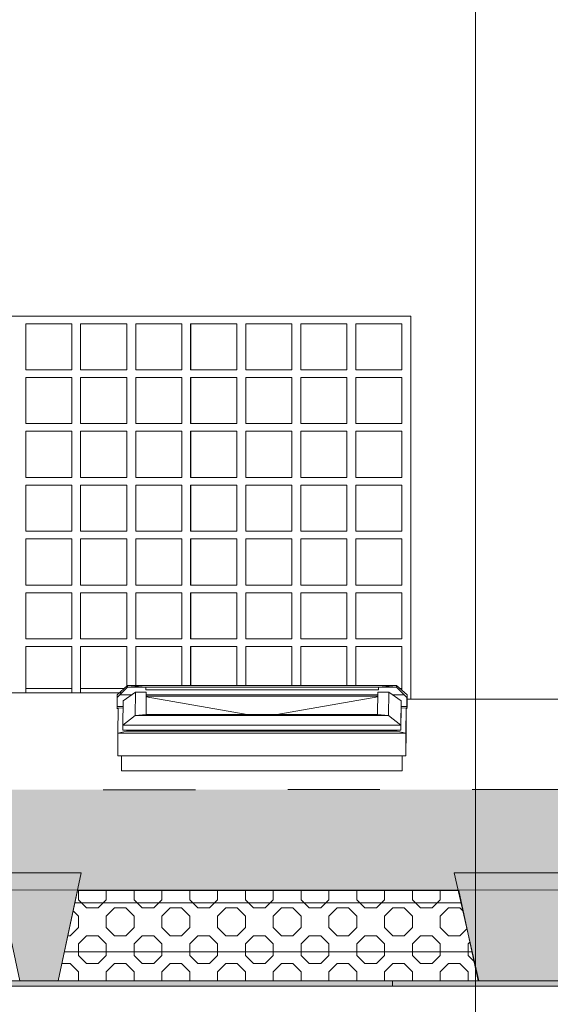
# Model space of a CAD drawing. Header units: millimetres. Extents: x -47038 to 86296, y -75637 to 48966.
# Tile 158 of 174: x 61633 to 63014, y 40690 to 43251. Entities that reach past the tile are written whole.
import ezdxf

# ---------------------------------------------------------------- set-up
doc = ezdxf.new("R2010")
doc.units = ezdxf.units.MM
doc.linetypes.add('Przerywana (2)', pattern=[48, 24, -24])
for name, color, linetype, lineweight, true_color in [('0_Nr_pióra__95', 7, 'Continuous', 20, 0x7c7c7c), ('280-A Dachy Powłoki_Nr_pióra__95', 7, 'Continuous', 20, 0x7c7c7c), ('410-K Osie główne_Nr_pióra__95', 7, 'Continuous', 20, 0x7c7c7c), ('450-K Belki nośne_Nr_pióra__95', 7, 'Continuous', 25, 0x7c7c7c), ('460 - Stropy_Nr_pióra__95', 7, 'Continuous', 20, 0x7c7c7c), ('Okna Archicada_Nr_pióra__95', 7, 'Continuous', 20, 0x7c7c7c)]:
    doc.layers.add(name, color=color, linetype=linetype, lineweight=lineweight, true_color=true_color)
doc.layers.add('Nowe_420 - Wełna mineralna_Nr_pióra__93', color=9, linetype='Continuous', lineweight=20)
doc.layers.add('XREF', color=8, linetype='Continuous', lineweight=9)

# ---------------------------------------------------------------- blocks, each defined once
blk = doc.blocks.new('A$C67FE79C0')
at = {"layer": '280-A Dachy Powłoki_Nr_pióra__95', "linetype": 'Continuous', "lineweight": 5}
for points in [[(2971.45, 546.91), (24.72, 546.59), (24.72, 545.08), (2971.45, 545.41)], [(24.72, 545.08), (24.72, 520.99), (156.12, 521.01), (155.24, 525.13), (177.24, 525.13), (176.36, 521.01), (307.01, 521.02), (306.14, 525.13), (328.14, 525.13), (327.26, 521.03), (457, 521.04), (456.12, 525.13), (478.12, 525.13), (477.25, 521.04), (609.45, 521.06), (608.58, 525.13), (630.58, 525.13), (629.71, 521.06), (758.24, 521.07), (757.37, 525.13), (779.37, 525.13), (778.51, 521.08), (905.7, 521.09), (904.84, 525.13), (926.84, 525.13), (925.98, 521.09), (1058.53, 521.11), (1057.67, 525.13), (1079.67, 525.13), (1078.81, 521.11), (1207.44, 521.12), (1206.58, 525.13), (1228.58, 525.13), (1227.73, 521.13), (1358.14, 521.14), (1357.28, 525.13), (1379.28, 525.13), (1378.43, 521.14), (1515.84, 521.16), (1514.99, 525.13), (1536.99, 525.13), (1536.14, 521.16), (1673.31, 521.17), (1672.46, 525.13), (1694.46, 525.13), (1693.62, 521.18), (1792.42, 521.19), (1791.5, 525.13), (1827.5, 525.13), (1826.59, 521.19), (1959.72, 521.21), (1958.88, 525.13), (1980.88, 525.13), (1980.04, 521.21), (2110.56, 521.22), (2109.73, 525.13), (2131.73, 525.13), (2130.89, 521.22), (2261.08, 521.24), (2260.18, 525.13), (2296.18, 525.13), (2295.28, 521.24), (2394.9, 521.25), (2394, 525.13), (2430, 525.13), (2429.11, 521.26), (2561.6, 521.27), (2560.77, 525.13), (2582.77, 525.13), (2581.95, 521.27), (2712.14, 521.29), (2711.32, 525.13), (2733.32, 525.13), (2732.5, 521.29), (2862.17, 521.31), (2861.35, 525.13), (2883.35, 525.13), (2882.54, 521.31), (2971.45, 521.32), (2971.45, 545.41)], [(1693.62, 521.18), (1693.51, 520.67), (1792.53, 520.69), (1792.42, 521.19)]]:
    blk.add_hatch(color=8, dxfattribs=at).paths.add_polyline_path(points)
at = {"layer": '450-K Belki nośne_Nr_pióra__95', "linetype": 'Continuous', "lineweight": 5}
for points in [[(1672.46, 525.13), (1678.46, 497.03), (1688.46, 497.02), (1694.46, 525.13)], [(1821, 497.02), (1827.5, 525.13), (1791.5, 525.13), (1798, 497.03)]]:
    blk.add_hatch(color=8, dxfattribs=at).paths.add_polyline_path(points)
at = {"color": 8, "lineweight": 5}
for p, q in [((1693.51, 520.52), (1688.5, 497.04)), ((1792.74, 520.53), (1693.51, 520.52)), ((1797.75, 497.04), (1792.74, 520.53)), ((1688.5, 497.04), (1797.75, 497.04))]:
    blk.add_line(p, q, dxfattribs=at)
at = {"layer": '0_Nr_pióra__95', "color": 8, "linetype": 'Continuous', "lineweight": 5}
for p, q in [((1520.25, 572), (1705.08, 572)), ((1779.26, 570.33), (1822.55, 570.33))]:
    blk.add_line(p, q, dxfattribs=at)
at = {"layer": '280-A Dachy Powłoki_Nr_pióra__95', "color": 8, "linetype": 'Continuous', "lineweight": 5}
for p, q in [((1706.56, 573.88), (1703.87, 571.43)), ((1706.56, 573.88), (1706.56, 573.47)), ((1776.56, 573.88), (1706.56, 573.88)), ((1706.56, 573.88), (1711.26, 573.47)), ((1776.56, 573.88), (1771.86, 573.47)), ((1776.56, 573.88), (1776.56, 573.47)), ((1779.27, 571.43), (1776.56, 573.88)), ((1692.01, 573.12), (1680.02, 573.12)), ((1705.72, 573.12), (1694.33, 573.12)), ((1706.56, 573.47), (1703.86, 570.78)), ((1703.87, 571.43), (1703.86, 570.78)), ((1707.62, 571.43), (1704.5, 571.43)), ((1705.36, 569.85), (1708.61, 572.12)), ((1711.26, 573.47), (1706.56, 573.47)), ((1708.61, 572.12), (1708.52, 566.07)), ((1708.61, 572.12), (1711.42, 572.12)), ((1771.86, 573.47), (1711.26, 573.47)), ((1711.26, 573.47), (1711.26, 572.78)), ((1771.86, 572.78), (1711.26, 572.78)), ((1711.42, 572.12), (1711.34, 566.31)), ((1771.7, 571.43), (1711.41, 571.43)), ((1771.71, 572.12), (1771.62, 566.31)), ((1774.52, 572.12), (1771.71, 572.12)), ((1771.86, 572.78), (1771.86, 573.47)), ((1771.86, 573.47), (1776.56, 573.47)), ((1774.52, 572.12), (1774.43, 566.07)), ((1777.76, 569.85), (1774.52, 572.12)), ((1778.61, 571.43), (1775.51, 571.43)), ((1776.56, 573.47), (1779.26, 570.78)), ((1777.9, 573.13), (1777.39, 573.13)), ((1779.27, 571.43), (1779.26, 570.78)), ((1779.27, 568.44), (1779.27, 571.43)), ((1703.86, 570.78), (1703.86, 567.8)), ((1703.87, 570.79), (1703.87, 568.44)), ((1705.36, 569.85), (1705.27, 563.52)), ((1771.69, 571.07), (1711.4, 571.07)), ((1711.4, 570.9), (1737.63, 566.31)), ((1771.69, 570.89), (1745.35, 566.31)), ((1777.76, 569.85), (1777.67, 563.52)), ((1777.76, 568.61), (1777.76, 569.85)), ((1779.26, 570.78), (1779.26, 567.8)), ((1703.87, 568.44), (1703.86, 567.8)), ((1705.34, 568.44), (1703.87, 568.44)), ((1704.06, 567.94), (1703.97, 561.49)), ((1704.06, 567.94), (1705.34, 568.1)), ((1708.52, 566.07), (1711.34, 566.31)), ((1711.34, 566.31), (1771.62, 566.31)), ((1771.62, 566.31), (1774.43, 566.07)), ((1777.76, 568.61), (1777.67, 562.27)), ((1779.26, 568.44), (1777.76, 568.44)), ((1779.06, 567.94), (1777.76, 568.1)), ((1779.06, 567.94), (1778.97, 561.49)), ((1779.06, 562.06), (1779.06, 567.94)), ((1779.27, 568.44), (1779.26, 567.8)), ((1705.27, 563.52), (1708.52, 566.07)), ((1708.52, 566.07), (1774.43, 566.07)), ((1774.43, 566.07), (1777.67, 563.52)), ((1703.97, 561.49), (1706.32, 561.99)), ((1703.97, 555.61), (1703.97, 561.49)), ((1703.97, 561.49), (1778.97, 561.49)), ((1705.27, 563.52), (1777.67, 563.52)), ((1705.27, 562.27), (1705.27, 563.52)), ((1705.27, 562.27), (1777.67, 562.27)), ((1706.32, 561.99), (1706.32, 562.27)), ((1706.32, 561.99), (1776.63, 561.99)), ((1776.63, 562.27), (1776.63, 561.99)), ((1776.63, 562.27), (1776.63, 561.99)), ((1776.63, 561.99), (1778.97, 561.49)), ((1777.67, 563.52), (1777.67, 562.27)), ((1779.06, 562.06), (1778.97, 555.61)), ((1778.97, 561.49), (1778.97, 555.61)), ((1703.97, 555.61), (1778.97, 555.61)), ((1704.97, 555.61), (1704.97, 551.71)), ((1777.97, 555.61), (1777.97, 551.71)), ((1778.03, 555.61), (1777.97, 551.71)), ((1704.97, 551.71), (1777.97, 551.71)), ((2972.22, 520.82), (23.28, 520.49))]:
    blk.add_line(p, q, dxfattribs=at)
at = {"layer": '280-A Dachy Powłoki_Nr_pióra__95', "color": 8, "linetype": 'Przerywana (2)', "lineweight": 5}
blk.add_line((2972.22, 546.91), (23.28, 546.59), dxfattribs=at)
at = {"layer": '410-K Osie główne_Nr_pióra__95', "color": 8, "linetype": 'Continuous', "lineweight": 5}
blk.add_line((1797.12, 900), (1797.12, -300), dxfattribs=at)
at = {"layer": '450-K Belki nośne_Nr_pióra__95', "color": 8, "linetype": 'Continuous', "lineweight": 5}
for p, q in [((1672.46, 525.13), (1678.46, 497.03)), ((1672.46, 525.13), (1694.46, 525.13)), ((1694.46, 525.13), (1688.46, 497.02)), ((1791.5, 525.13), (1798, 497.03)), ((1791.5, 525.13), (1827.5, 525.13)), ((1678.46, 497.03), (1688.46, 497.02)), ((1798, 497.03), (1821, 497.02))]:
    blk.add_line(p, q, dxfattribs=at)
at = {"layer": '460 - Stropy_Nr_pióra__95', "color": 8, "linetype": 'Continuous', "lineweight": 5}
for p, q in [((1793.3, 517.37), (1692.8, 517.37)), ((1796.26, 504.57), (1690.07, 504.57))]:
    blk.add_line(p, q, dxfattribs=at)
at = {"layer": 'Nowe_420 - Wełna mineralna_Nr_pióra__93', "color": 8, "linetype": 'Continuous', "lineweight": 5}
for p, q in [((1693.51, 520.52), (1688.5, 497.04)), ((1792.74, 520.53), (1693.51, 520.52)), ((1693.76, 518.15), (1693.76, 520.52)), ((1701, 518.15), (1701, 520.52)), ((1708.25, 518.15), (1708.25, 520.52)), ((1715.49, 518.15), (1715.49, 520.52)), ((1722.73, 518.15), (1722.73, 520.52)), ((1729.97, 518.15), (1729.97, 520.52)), ((1737.22, 518.15), (1737.22, 520.52)), ((1744.46, 518.15), (1744.46, 520.53)), ((1751.7, 518.15), (1751.7, 520.53)), ((1758.94, 518.15), (1758.94, 520.53)), ((1766.19, 518.15), (1766.19, 520.53)), ((1773.43, 518.15), (1773.43, 520.53)), ((1780.67, 518.15), (1780.67, 520.53)), ((1787.91, 518.15), (1787.91, 520.53)), ((1797.75, 497.04), (1792.74, 520.53)), ((1693.76, 518.15), (1695.88, 516.03)), ((1698.88, 516.03), (1701, 518.15)), ((1708.25, 518.15), (1710.37, 516.03)), ((1713.37, 516.03), (1715.49, 518.15)), ((1722.73, 518.15), (1724.85, 516.03)), ((1727.85, 516.03), (1729.97, 518.15)), ((1737.22, 518.15), (1739.34, 516.03)), ((1742.34, 516.03), (1744.46, 518.15)), ((1751.7, 518.15), (1753.82, 516.03)), ((1756.82, 516.03), (1758.94, 518.15)), ((1766.19, 518.15), (1768.31, 516.03)), ((1771.31, 516.03), (1773.43, 518.15)), ((1780.67, 518.15), (1782.79, 516.03)), ((1785.79, 516.03), (1787.91, 518.15)), ((1692.39, 515.28), (1693.76, 513.91)), ((1695.88, 516.03), (1698.88, 516.03)), ((1701, 513.91), (1703.12, 516.03)), ((1703.12, 516.03), (1706.12, 516.03)), ((1706.12, 516.03), (1708.25, 513.91)), ((1710.37, 516.03), (1713.37, 516.03)), ((1715.49, 513.91), (1717.61, 516.03)), ((1717.61, 516.03), (1720.61, 516.03)), ((1720.61, 516.03), (1722.73, 513.91)), ((1724.85, 516.03), (1727.85, 516.03)), ((1729.97, 513.91), (1732.09, 516.03)), ((1732.09, 516.03), (1735.09, 516.03)), ((1735.09, 516.03), (1737.22, 513.91)), ((1739.34, 516.03), (1742.34, 516.03)), ((1744.46, 513.91), (1746.58, 516.03)), ((1746.58, 516.03), (1749.58, 516.03)), ((1749.58, 516.03), (1751.7, 513.91)), ((1753.82, 516.03), (1756.82, 516.03)), ((1758.94, 513.91), (1761.07, 516.03)), ((1761.07, 516.03), (1764.07, 516.03)), ((1764.07, 516.03), (1766.19, 513.91)), ((1768.31, 516.03), (1771.31, 516.03)), ((1773.43, 513.91), (1775.55, 516.03)), ((1775.55, 516.03), (1778.55, 516.03)), ((1778.55, 516.03), (1780.67, 513.91)), ((1782.79, 516.03), (1785.79, 516.03)), ((1787.91, 513.91), (1790.04, 516.03)), ((1790.04, 516.03), (1793.04, 516.03)), ((1793.04, 516.03), (1793.88, 515.19)), ((1693.76, 510.91), (1693.76, 513.91)), ((1701, 510.91), (1701, 513.91)), ((1708.25, 510.91), (1708.25, 513.91)), ((1715.49, 510.91), (1715.49, 513.91)), ((1722.73, 510.91), (1722.73, 513.91)), ((1729.97, 510.91), (1729.97, 513.91)), ((1737.22, 510.91), (1737.22, 513.91)), ((1744.46, 510.91), (1744.46, 513.91)), ((1751.7, 510.91), (1751.7, 513.91)), ((1758.94, 510.91), (1758.94, 513.91)), ((1766.19, 510.91), (1766.19, 513.91)), ((1773.43, 510.91), (1773.43, 513.91)), ((1780.67, 510.91), (1780.67, 513.91)), ((1787.91, 510.91), (1787.91, 513.91)), ((1691.64, 508.79), (1693.76, 510.91)), ((1701, 510.91), (1703.12, 508.79)), ((1706.12, 508.79), (1708.25, 510.91)), ((1715.49, 510.91), (1717.61, 508.79)), ((1720.61, 508.79), (1722.73, 510.91)), ((1729.97, 510.91), (1732.09, 508.79)), ((1735.09, 508.79), (1737.22, 510.91)), ((1744.46, 510.91), (1746.58, 508.79)), ((1749.58, 508.79), (1751.7, 510.91)), ((1758.94, 510.91), (1761.07, 508.79)), ((1764.07, 508.79), (1766.19, 510.91)), ((1773.43, 510.91), (1775.55, 508.79)), ((1778.55, 508.79), (1780.67, 510.91)), ((1787.91, 510.91), (1790.04, 508.79)), ((1793.04, 508.79), (1794.86, 510.61)), ((1691, 508.79), (1691.64, 508.79)), ((1693.76, 506.66), (1695.88, 508.79)), ((1695.88, 508.79), (1698.88, 508.79)), ((1698.88, 508.79), (1701, 506.66)), ((1703.12, 508.79), (1706.12, 508.79)), ((1708.25, 506.66), (1710.37, 508.79)), ((1710.37, 508.79), (1713.37, 508.79)), ((1713.37, 508.79), (1715.49, 506.66)), ((1717.61, 508.79), (1720.61, 508.79)), ((1722.73, 506.66), (1724.85, 508.79)), ((1724.85, 508.79), (1727.85, 508.79)), ((1727.85, 508.79), (1729.97, 506.66)), ((1732.09, 508.79), (1735.09, 508.79)), ((1737.22, 506.66), (1739.34, 508.79)), ((1739.34, 508.79), (1742.34, 508.79)), ((1742.34, 508.79), (1744.46, 506.66)), ((1746.58, 508.79), (1749.58, 508.79)), ((1751.7, 506.66), (1753.82, 508.79)), ((1753.82, 508.79), (1756.82, 508.79)), ((1756.82, 508.79), (1758.94, 506.66)), ((1761.07, 508.79), (1764.07, 508.79)), ((1766.19, 506.66), (1768.31, 508.79)), ((1768.31, 508.79), (1771.31, 508.79)), ((1771.31, 508.79), (1773.43, 506.66)), ((1775.55, 508.79), (1778.55, 508.79)), ((1780.67, 506.66), (1782.79, 508.79)), ((1782.79, 508.79), (1785.79, 508.79)), ((1785.79, 508.79), (1787.91, 506.66)), ((1790.04, 508.79), (1793.04, 508.79)), ((1693.76, 503.66), (1693.76, 506.66)), ((1701, 503.66), (1701, 506.66)), ((1708.25, 503.66), (1708.25, 506.66)), ((1715.49, 503.66), (1715.49, 506.66)), ((1722.73, 503.66), (1722.73, 506.66)), ((1729.97, 503.66), (1729.97, 506.66)), ((1737.22, 503.66), (1737.22, 506.66)), ((1744.46, 503.66), (1744.46, 506.66)), ((1751.7, 503.66), (1751.7, 506.66)), ((1758.94, 503.66), (1758.94, 506.66)), ((1766.19, 503.66), (1766.19, 506.66)), ((1773.43, 503.66), (1773.43, 506.66)), ((1780.67, 503.66), (1780.67, 506.66)), ((1787.91, 503.66), (1787.91, 506.66)), ((1795.16, 506.66), (1795.6, 507.11)), ((1795.16, 503.66), (1795.16, 506.66)), ((1693.76, 503.66), (1695.88, 501.54)), ((1698.88, 501.54), (1701, 503.66)), ((1708.25, 503.66), (1710.37, 501.54)), ((1713.37, 501.54), (1715.49, 503.66)), ((1722.73, 503.66), (1724.85, 501.54)), ((1727.85, 501.54), (1729.97, 503.66)), ((1737.22, 503.66), (1739.34, 501.54)), ((1742.34, 501.54), (1744.46, 503.66)), ((1751.7, 503.66), (1753.82, 501.54)), ((1756.82, 501.54), (1758.94, 503.66)), ((1766.19, 503.66), (1768.31, 501.54)), ((1771.31, 501.54), (1773.43, 503.66)), ((1780.67, 503.66), (1782.79, 501.54)), ((1785.79, 501.54), (1787.91, 503.66)), ((1795.16, 503.66), (1796.66, 502.16)), ((1689.46, 501.54), (1691.64, 501.54)), ((1691.64, 501.54), (1693.76, 499.42)), ((1695.88, 501.54), (1698.88, 501.54)), ((1701, 499.42), (1703.12, 501.54)), ((1703.12, 501.54), (1706.12, 501.54)), ((1706.12, 501.54), (1708.25, 499.42)), ((1710.37, 501.54), (1713.37, 501.54)), ((1715.49, 499.42), (1717.61, 501.54)), ((1717.61, 501.54), (1720.61, 501.54)), ((1720.61, 501.54), (1722.73, 499.42)), ((1724.85, 501.54), (1727.85, 501.54)), ((1729.97, 499.42), (1732.09, 501.54)), ((1732.09, 501.54), (1735.09, 501.54)), ((1735.09, 501.54), (1737.22, 499.42)), ((1739.34, 501.54), (1742.34, 501.54)), ((1744.46, 499.42), (1746.58, 501.54)), ((1746.58, 501.54), (1749.58, 501.54)), ((1749.58, 501.54), (1751.7, 499.42)), ((1753.82, 501.54), (1756.82, 501.54)), ((1758.94, 499.42), (1761.07, 501.54)), ((1761.07, 501.54), (1764.07, 501.54)), ((1764.07, 501.54), (1766.19, 499.42)), ((1768.31, 501.54), (1771.31, 501.54)), ((1773.43, 499.42), (1775.55, 501.54)), ((1775.55, 501.54), (1778.55, 501.54)), ((1778.55, 501.54), (1780.67, 499.42)), ((1782.79, 501.54), (1785.79, 501.54)), ((1787.91, 499.42), (1790.04, 501.54)), ((1790.04, 501.54), (1793.04, 501.54)), ((1793.04, 501.54), (1795.16, 499.42)), ((1525.53, 497.03), (1775.53, 497.03)), ((1688.5, 497.04), (1797.75, 497.04)), ((1693.76, 497.04), (1693.76, 499.42)), ((1701, 497.04), (1701, 499.42)), ((1708.25, 497.04), (1708.25, 499.42)), ((1715.49, 497.04), (1715.49, 499.42)), ((1722.73, 497.04), (1722.73, 499.42)), ((1729.97, 497.04), (1729.97, 499.42)), ((1737.22, 497.04), (1737.22, 499.42)), ((1744.46, 497.04), (1744.46, 499.42)), ((1751.7, 497.04), (1751.7, 499.42)), ((1758.94, 497.04), (1758.94, 499.42)), ((1766.19, 497.04), (1766.19, 499.42)), ((1773.43, 497.04), (1773.43, 499.42)), ((1775.53, 497.03), (2025.54, 497.03)), ((1775.53, 495.63), (1775.53, 497.03)), ((1775.53, 497.03), (1775.53, 495.63)), ((1780.67, 497.04), (1780.67, 499.42)), ((1787.91, 497.04), (1787.91, 499.42)), ((1795.16, 497.04), (1795.16, 499.42)), ((1775.53, 495.63), (1525.53, 495.63)), ((2025.54, 495.63), (1775.53, 495.63))]:
    blk.add_line(p, q, dxfattribs=at)
at = {"layer": 'Nowe_420 - Wełna mineralna_Nr_pióra__93', "color": 8, "linetype": 'Continuous', "lineweight": 5, "extrusion": (0, 0, -1)}
for points in [[(-1775.53, 495.63), (-1525.53, 497.03), (-1525.53, 495.63)], [(-1525.53, 497.03), (-1775.53, 495.63), (-1775.53, 497.03)], [(-2025.54, 495.63), (-1775.53, 497.03), (-1775.53, 495.63)], [(-1775.53, 497.03), (-2025.54, 495.63), (-2025.54, 497.03)]]:
    blk.add_solid(points, dxfattribs=at)
at = {"layer": 'Okna Archicada_Nr_pióra__95', "color": 8, "linetype": 'Continuous', "lineweight": 5}
for p, q in [((1520.25, 670), (1780.25, 670)), ((1780.23, 670), (1780.23, 572.16)), ((1780.23, 670), (1780.23, 572.02)), ((1780.25, 670), (1780.25, 570.27)), ((1680.02, 668), (1692.02, 668)), ((1680.02, 656), (1680.02, 668)), ((1680.02, 668), (1680.02, 656)), ((1680.02, 668), (1680.02, 668)), ((1692.01, 668), (1692.01, 656)), ((1692.01, 656), (1692.01, 668)), ((1692.02, 668), (1692.02, 656)), ((1692.02, 656), (1692.02, 668)), ((1694.33, 668), (1706.33, 668)), ((1694.33, 656), (1694.33, 668)), ((1694.33, 668), (1694.33, 656)), ((1694.33, 668), (1694.33, 668)), ((1706.32, 668), (1706.32, 656)), ((1706.32, 656), (1706.32, 668)), ((1706.33, 668), (1706.33, 656)), ((1706.33, 656), (1706.33, 668)), ((1708.65, 668), (1720.65, 668)), ((1708.65, 656), (1708.65, 668)), ((1708.65, 668), (1708.65, 656)), ((1708.65, 668), (1708.65, 668)), ((1720.64, 668), (1720.64, 656)), ((1720.64, 656), (1720.64, 668)), ((1720.65, 668), (1720.65, 656)), ((1720.65, 656), (1720.65, 668)), ((1722.96, 668), (1722.96, 656)), ((1722.97, 668), (1722.96, 668)), ((1722.97, 668), (1734.97, 668)), ((1722.97, 656), (1722.97, 668)), ((1734.95, 668), (1734.95, 656)), ((1734.96, 656), (1734.96, 668)), ((1734.96, 656), (1734.96, 668)), ((1734.97, 668), (1734.97, 656)), ((1737.28, 668), (1749.28, 668)), ((1737.28, 656), (1737.28, 668)), ((1737.28, 668), (1737.28, 656)), ((1737.28, 668), (1737.28, 668)), ((1749.27, 668), (1749.27, 656)), ((1749.27, 656), (1749.27, 668)), ((1749.28, 668), (1749.28, 656)), ((1749.28, 656), (1749.28, 668)), ((1751.6, 668), (1763.6, 668)), ((1751.6, 656), (1751.6, 668)), ((1751.6, 668), (1751.6, 656)), ((1751.6, 668), (1751.6, 668)), ((1763.59, 668), (1763.59, 656)), ((1763.59, 656), (1763.59, 668)), ((1763.6, 668), (1763.6, 656)), ((1763.6, 656), (1763.6, 668)), ((1765.91, 668), (1777.91, 668)), ((1765.91, 656), (1765.91, 668)), ((1765.91, 668), (1765.91, 656)), ((1765.91, 668), (1765.91, 668)), ((1777.9, 668), (1777.9, 656)), ((1777.9, 656), (1777.9, 668)), ((1777.91, 668), (1777.91, 656)), ((1777.91, 656), (1777.91, 668)), ((1692.02, 656), (1680.02, 656)), ((1680.02, 656), (1680.02, 656)), ((1706.33, 656), (1694.33, 656)), ((1694.33, 656), (1694.33, 656)), ((1720.65, 656), (1708.65, 656)), ((1708.65, 656), (1708.65, 656)), ((1722.96, 656), (1722.97, 656)), ((1734.97, 656), (1722.97, 656)), ((1749.28, 656), (1737.28, 656)), ((1737.28, 656), (1737.28, 656)), ((1763.6, 656), (1751.6, 656)), ((1751.6, 656), (1751.6, 656)), ((1777.91, 656), (1765.91, 656)), ((1765.91, 656), (1765.91, 656)), ((1680.02, 654), (1692.02, 654)), ((1680.02, 642), (1680.02, 654)), ((1680.02, 654), (1680.02, 642)), ((1680.02, 654), (1680.02, 654)), ((1692.01, 654), (1692.01, 642)), ((1692.01, 642), (1692.01, 654)), ((1692.02, 654), (1692.02, 642)), ((1692.02, 642), (1692.02, 654)), ((1694.33, 654), (1706.33, 654)), ((1694.33, 642), (1694.33, 654)), ((1694.33, 654), (1694.33, 642)), ((1694.33, 654), (1694.33, 654)), ((1706.32, 654), (1706.32, 642)), ((1706.32, 642), (1706.32, 654)), ((1706.33, 654), (1706.33, 642)), ((1706.33, 642), (1706.33, 654)), ((1708.65, 654), (1720.65, 654)), ((1708.65, 642), (1708.65, 654)), ((1708.65, 654), (1708.65, 642)), ((1708.65, 654), (1708.65, 654)), ((1720.64, 654), (1720.64, 642)), ((1720.64, 642), (1720.64, 654)), ((1720.65, 654), (1720.65, 642)), ((1720.65, 642), (1720.65, 654)), ((1722.96, 654), (1722.96, 642)), ((1722.97, 654), (1722.96, 654)), ((1722.97, 654), (1734.97, 654)), ((1722.97, 642), (1722.97, 654)), ((1734.95, 654), (1734.95, 642)), ((1734.96, 642), (1734.96, 654)), ((1734.96, 642), (1734.96, 654)), ((1734.97, 654), (1734.97, 642)), ((1737.28, 654), (1749.28, 654)), ((1737.28, 642), (1737.28, 654)), ((1737.28, 654), (1737.28, 642)), ((1737.28, 654), (1737.28, 654)), ((1749.27, 654), (1749.27, 642)), ((1749.27, 642), (1749.27, 654)), ((1749.28, 654), (1749.28, 642)), ((1749.28, 642), (1749.28, 654)), ((1751.6, 654), (1763.6, 654)), ((1751.6, 642), (1751.6, 654)), ((1751.6, 654), (1751.6, 642)), ((1751.6, 654), (1751.6, 654)), ((1763.59, 654), (1763.59, 642)), ((1763.59, 642), (1763.59, 654)), ((1763.6, 654), (1763.6, 642)), ((1763.6, 642), (1763.6, 654)), ((1765.91, 654), (1777.91, 654)), ((1765.91, 642), (1765.91, 654)), ((1765.91, 654), (1765.91, 642)), ((1765.91, 654), (1765.91, 654)), ((1777.9, 654), (1777.9, 642)), ((1777.9, 642), (1777.9, 654)), ((1777.91, 654), (1777.91, 642)), ((1777.91, 642), (1777.91, 654)), ((1692.02, 642), (1680.02, 642)), ((1680.02, 642), (1680.02, 642)), ((1706.33, 642), (1694.33, 642)), ((1694.33, 642), (1694.33, 642)), ((1720.65, 642), (1708.65, 642)), ((1708.65, 642), (1708.65, 642)), ((1722.96, 642), (1722.97, 642)), ((1734.97, 642), (1722.97, 642)), ((1749.28, 642), (1737.28, 642)), ((1737.28, 642), (1737.28, 642)), ((1763.6, 642), (1751.6, 642)), ((1751.6, 642), (1751.6, 642)), ((1777.91, 642), (1765.91, 642)), ((1765.91, 642), (1765.91, 642)), ((1680.02, 640), (1692.02, 640)), ((1680.02, 628), (1680.02, 640)), ((1680.02, 640), (1680.02, 628)), ((1680.02, 640), (1680.02, 640)), ((1692.01, 640), (1692.01, 628)), ((1692.01, 628), (1692.01, 640)), ((1692.02, 640), (1692.02, 628)), ((1692.02, 628), (1692.02, 640)), ((1694.33, 640), (1706.33, 640)), ((1694.33, 628), (1694.33, 640)), ((1694.33, 640), (1694.33, 628)), ((1694.33, 640), (1694.33, 640)), ((1706.32, 640), (1706.32, 628)), ((1706.32, 628), (1706.32, 640)), ((1706.33, 640), (1706.33, 628)), ((1706.33, 628), (1706.33, 640)), ((1708.65, 640), (1720.65, 640)), ((1708.65, 628), (1708.65, 640)), ((1708.65, 640), (1708.65, 628)), ((1708.65, 640), (1708.65, 640)), ((1720.64, 640), (1720.64, 628)), ((1720.64, 628), (1720.64, 640)), ((1720.65, 640), (1720.65, 628)), ((1720.65, 628), (1720.65, 640)), ((1722.96, 640), (1722.96, 628)), ((1722.97, 640), (1722.96, 640)), ((1722.97, 640), (1734.97, 640)), ((1722.97, 628), (1722.97, 640)), ((1734.95, 640), (1734.95, 628)), ((1734.96, 628), (1734.96, 640)), ((1734.96, 628), (1734.96, 640)), ((1734.97, 640), (1734.97, 628)), ((1737.28, 640), (1749.28, 640)), ((1737.28, 628), (1737.28, 640)), ((1737.28, 640), (1737.28, 628)), ((1737.28, 640), (1737.28, 640)), ((1749.27, 640), (1749.27, 628)), ((1749.27, 628), (1749.27, 640)), ((1749.28, 640), (1749.28, 628)), ((1749.28, 628), (1749.28, 640)), ((1751.6, 640), (1763.6, 640)), ((1751.6, 628), (1751.6, 640)), ((1751.6, 640), (1751.6, 628)), ((1751.6, 640), (1751.6, 640)), ((1763.59, 640), (1763.59, 628)), ((1763.59, 628), (1763.59, 640)), ((1763.6, 640), (1763.6, 628)), ((1763.6, 628), (1763.6, 640)), ((1765.91, 640), (1777.91, 640)), ((1765.91, 628), (1765.91, 640)), ((1765.91, 640), (1765.91, 628)), ((1765.91, 640), (1765.91, 640)), ((1777.9, 640), (1777.9, 628)), ((1777.9, 628), (1777.9, 640)), ((1777.91, 640), (1777.91, 628)), ((1777.91, 628), (1777.91, 640)), ((1692.02, 628), (1680.02, 628)), ((1680.02, 628), (1680.02, 628)), ((1706.33, 628), (1694.33, 628)), ((1694.33, 628), (1694.33, 628)), ((1720.65, 628), (1708.65, 628)), ((1708.65, 628), (1708.65, 628)), ((1722.96, 628), (1722.97, 628)), ((1734.97, 628), (1722.97, 628)), ((1749.28, 628), (1737.28, 628)), ((1737.28, 628), (1737.28, 628)), ((1763.6, 628), (1751.6, 628)), ((1751.6, 628), (1751.6, 628)), ((1777.91, 628), (1765.91, 628)), ((1765.91, 628), (1765.91, 628)), ((1680.02, 626), (1692.02, 626)), ((1680.02, 614), (1680.02, 626)), ((1680.02, 626), (1680.02, 614)), ((1680.02, 626), (1680.02, 626)), ((1692.01, 626), (1692.01, 614)), ((1692.01, 614), (1692.01, 626)), ((1692.02, 626), (1692.02, 614)), ((1692.02, 614), (1692.02, 626)), ((1694.33, 626), (1706.33, 626)), ((1694.33, 614), (1694.33, 626)), ((1694.33, 626), (1694.33, 614)), ((1694.33, 626), (1694.33, 626)), ((1706.32, 626), (1706.32, 614)), ((1706.32, 614), (1706.32, 626)), ((1706.33, 626), (1706.33, 614)), ((1706.33, 614), (1706.33, 626)), ((1708.65, 626), (1720.65, 626)), ((1708.65, 614), (1708.65, 626)), ((1708.65, 626), (1708.65, 614)), ((1708.65, 626), (1708.65, 626)), ((1720.64, 626), (1720.64, 614)), ((1720.64, 614), (1720.64, 626)), ((1720.65, 626), (1720.65, 614)), ((1720.65, 614), (1720.65, 626)), ((1722.96, 626), (1722.96, 614)), ((1722.97, 626), (1722.96, 626)), ((1722.97, 626), (1734.97, 626)), ((1722.97, 614), (1722.97, 626)), ((1734.95, 626), (1734.95, 614)), ((1734.96, 614), (1734.96, 626)), ((1734.96, 614), (1734.96, 626)), ((1734.97, 626), (1734.97, 614)), ((1737.28, 626), (1749.28, 626)), ((1737.28, 614), (1737.28, 626)), ((1737.28, 626), (1737.28, 614)), ((1737.28, 626), (1737.28, 626)), ((1749.27, 626), (1749.27, 614)), ((1749.27, 614), (1749.27, 626)), ((1749.28, 626), (1749.28, 614)), ((1749.28, 614), (1749.28, 626)), ((1751.6, 626), (1763.6, 626)), ((1751.6, 614), (1751.6, 626)), ((1751.6, 626), (1751.6, 614)), ((1751.6, 626), (1751.6, 626)), ((1763.59, 626), (1763.59, 614)), ((1763.59, 614), (1763.59, 626)), ((1763.6, 626), (1763.6, 614)), ((1763.6, 614), (1763.6, 626)), ((1765.91, 626), (1777.91, 626)), ((1765.91, 614), (1765.91, 626)), ((1765.91, 626), (1765.91, 614)), ((1765.91, 626), (1765.91, 626)), ((1777.9, 626), (1777.9, 614)), ((1777.9, 614), (1777.9, 626)), ((1777.91, 626), (1777.91, 614)), ((1777.91, 614), (1777.91, 626)), ((1692.02, 614), (1680.02, 614)), ((1680.02, 614), (1680.02, 614)), ((1706.33, 614), (1694.33, 614)), ((1694.33, 614), (1694.33, 614)), ((1720.65, 614), (1708.65, 614)), ((1708.65, 614), (1708.65, 614)), ((1722.96, 614), (1722.97, 614)), ((1734.97, 614), (1722.97, 614)), ((1749.28, 614), (1737.28, 614)), ((1737.28, 614), (1737.28, 614)), ((1763.6, 614), (1751.6, 614)), ((1751.6, 614), (1751.6, 614)), ((1777.91, 614), (1765.91, 614)), ((1765.91, 614), (1765.91, 614)), ((1680.02, 612), (1692.02, 612)), ((1680.02, 600), (1680.02, 612)), ((1680.02, 612), (1680.02, 600)), ((1680.02, 612), (1680.02, 612)), ((1692.01, 612), (1692.01, 600)), ((1692.01, 600), (1692.01, 612)), ((1692.02, 612), (1692.02, 600)), ((1692.02, 600), (1692.02, 612)), ((1694.33, 612), (1706.33, 612)), ((1694.33, 600), (1694.33, 612)), ((1694.33, 612), (1694.33, 600)), ((1694.33, 612), (1694.33, 612)), ((1706.32, 612), (1706.32, 600)), ((1706.32, 600), (1706.32, 612)), ((1706.33, 612), (1706.33, 600)), ((1706.33, 600), (1706.33, 612)), ((1708.65, 612), (1720.65, 612)), ((1708.65, 600), (1708.65, 612)), ((1708.65, 612), (1708.65, 600)), ((1708.65, 612), (1708.65, 612)), ((1720.64, 612), (1720.64, 600)), ((1720.64, 600), (1720.64, 612)), ((1720.65, 612), (1720.65, 600)), ((1720.65, 600), (1720.65, 612)), ((1722.96, 612), (1722.96, 600)), ((1722.97, 612), (1722.96, 612)), ((1722.97, 612), (1734.97, 612)), ((1722.97, 600), (1722.97, 612)), ((1734.95, 612), (1734.95, 600)), ((1734.96, 600), (1734.96, 612)), ((1734.96, 600), (1734.96, 612)), ((1734.97, 612), (1734.97, 600)), ((1737.28, 612), (1749.28, 612)), ((1737.28, 600), (1737.28, 612)), ((1737.28, 612), (1737.28, 600)), ((1737.28, 612), (1737.28, 612)), ((1749.27, 612), (1749.27, 600)), ((1749.27, 600), (1749.27, 612)), ((1749.28, 612), (1749.28, 600)), ((1749.28, 600), (1749.28, 612)), ((1751.6, 612), (1763.6, 612)), ((1751.6, 600), (1751.6, 612)), ((1751.6, 612), (1751.6, 600)), ((1751.6, 612), (1751.6, 612)), ((1763.59, 612), (1763.59, 600)), ((1763.59, 600), (1763.59, 612)), ((1763.6, 612), (1763.6, 600)), ((1763.6, 600), (1763.6, 612)), ((1765.91, 612), (1777.91, 612)), ((1765.91, 600), (1765.91, 612)), ((1765.91, 612), (1765.91, 600)), ((1765.91, 612), (1765.91, 612)), ((1777.9, 612), (1777.9, 600)), ((1777.9, 600), (1777.9, 612)), ((1777.91, 612), (1777.91, 600)), ((1777.91, 600), (1777.91, 612)), ((1692.02, 600), (1680.02, 600)), ((1680.02, 600), (1680.02, 600)), ((1706.33, 600), (1694.33, 600)), ((1694.33, 600), (1694.33, 600)), ((1720.65, 600), (1708.65, 600)), ((1708.65, 600), (1708.65, 600)), ((1722.96, 600), (1722.97, 600)), ((1734.97, 600), (1722.97, 600)), ((1749.28, 600), (1737.28, 600)), ((1737.28, 600), (1737.28, 600)), ((1763.6, 600), (1751.6, 600)), ((1751.6, 600), (1751.6, 600)), ((1777.91, 600), (1765.91, 600)), ((1765.91, 600), (1765.91, 600)), ((1680.02, 598), (1692.02, 598)), ((1680.02, 586), (1680.02, 598)), ((1680.02, 598), (1680.02, 586)), ((1680.02, 598), (1680.02, 598)), ((1692.01, 598), (1692.01, 586)), ((1692.01, 586), (1692.01, 598)), ((1692.02, 598), (1692.02, 586)), ((1692.02, 586), (1692.02, 598)), ((1694.33, 598), (1706.33, 598)), ((1694.33, 586), (1694.33, 598)), ((1694.33, 598), (1694.33, 586)), ((1694.33, 598), (1694.33, 598)), ((1706.32, 598), (1706.32, 586)), ((1706.32, 586), (1706.32, 598)), ((1706.33, 598), (1706.33, 586)), ((1706.33, 586), (1706.33, 598)), ((1708.65, 598), (1720.65, 598)), ((1708.65, 586), (1708.65, 598)), ((1708.65, 598), (1708.65, 586)), ((1708.65, 598), (1708.65, 598)), ((1720.64, 598), (1720.64, 586)), ((1720.64, 586), (1720.64, 598)), ((1720.65, 598), (1720.65, 586)), ((1720.65, 586), (1720.65, 598)), ((1722.96, 598), (1722.96, 586)), ((1722.97, 598), (1722.96, 598)), ((1722.97, 598), (1734.97, 598)), ((1722.97, 586), (1722.97, 598)), ((1734.95, 598), (1734.95, 586)), ((1734.96, 586), (1734.96, 598)), ((1734.96, 586), (1734.96, 598)), ((1734.97, 598), (1734.97, 586)), ((1737.28, 598), (1749.28, 598)), ((1737.28, 586), (1737.28, 598)), ((1737.28, 598), (1737.28, 586)), ((1737.28, 598), (1737.28, 598)), ((1749.27, 598), (1749.27, 586)), ((1749.27, 586), (1749.27, 598)), ((1749.28, 598), (1749.28, 586)), ((1749.28, 586), (1749.28, 598)), ((1751.6, 598), (1763.6, 598)), ((1751.6, 586), (1751.6, 598)), ((1751.6, 598), (1751.6, 586)), ((1751.6, 598), (1751.6, 598)), ((1763.59, 598), (1763.59, 586)), ((1763.59, 586), (1763.59, 598)), ((1763.6, 598), (1763.6, 586)), ((1763.6, 586), (1763.6, 598)), ((1765.91, 598), (1777.91, 598)), ((1765.91, 586), (1765.91, 598)), ((1765.91, 598), (1765.91, 586)), ((1765.91, 598), (1765.91, 598)), ((1777.9, 598), (1777.9, 586)), ((1777.9, 586), (1777.9, 598)), ((1777.91, 598), (1777.91, 586)), ((1777.91, 586), (1777.91, 598)), ((1692.02, 586), (1680.02, 586)), ((1680.02, 586), (1680.02, 586)), ((1706.33, 586), (1694.33, 586)), ((1694.33, 586), (1694.33, 586)), ((1720.65, 586), (1708.65, 586)), ((1708.65, 586), (1708.65, 586)), ((1722.96, 586), (1722.97, 586)), ((1734.97, 586), (1722.97, 586)), ((1749.28, 586), (1737.28, 586)), ((1737.28, 586), (1737.28, 586)), ((1763.6, 586), (1751.6, 586)), ((1751.6, 586), (1751.6, 586)), ((1777.91, 586), (1765.91, 586)), ((1765.91, 586), (1765.91, 586)), ((1680.02, 584), (1692.02, 584)), ((1680.02, 572), (1680.02, 584)), ((1680.02, 584), (1680.02, 572.13)), ((1680.02, 584), (1680.02, 584)), ((1692.01, 584), (1692.01, 572.89)), ((1692.01, 572.75), (1692.01, 584)), ((1692.02, 584), (1692.02, 572)), ((1692.02, 572.14), (1692.02, 584)), ((1694.33, 584), (1706.33, 584)), ((1694.33, 572), (1694.33, 584)), ((1694.33, 584), (1694.33, 572.14)), ((1694.33, 584), (1694.33, 584)), ((1706.32, 584), (1706.32, 573.67)), ((1706.32, 573.67), (1706.32, 584)), ((1706.33, 584), (1706.33, 573.68)), ((1706.33, 573.68), (1706.33, 584)), ((1708.65, 584), (1720.65, 584)), ((1708.65, 573.88), (1708.65, 584)), ((1708.65, 584), (1708.65, 573.88)), ((1708.65, 584), (1708.65, 584)), ((1720.64, 584), (1720.64, 573.88)), ((1720.64, 573.88), (1720.64, 584)), ((1720.65, 584), (1720.65, 573.88)), ((1720.65, 573.88), (1720.65, 584)), ((1722.96, 584), (1722.96, 573.88)), ((1722.97, 584), (1722.96, 584)), ((1722.97, 584), (1734.97, 584)), ((1722.97, 573.88), (1722.97, 584)), ((1734.95, 584), (1734.95, 573.88)), ((1734.96, 573.88), (1734.96, 584)), ((1734.96, 573.88), (1734.96, 584)), ((1734.97, 584), (1734.97, 573.88)), ((1737.28, 584), (1749.28, 584)), ((1737.28, 573.88), (1737.28, 584)), ((1737.28, 584), (1737.28, 573.88)), ((1737.28, 584), (1737.28, 584)), ((1749.27, 584), (1749.27, 573.88)), ((1749.27, 573.88), (1749.27, 584)), ((1749.28, 584), (1749.28, 573.88)), ((1749.28, 573.88), (1749.28, 584)), ((1751.6, 584), (1763.6, 584)), ((1751.6, 573.88), (1751.6, 584)), ((1751.6, 584), (1751.6, 573.88)), ((1751.6, 584), (1751.6, 584)), ((1763.59, 584), (1763.59, 573.88)), ((1763.59, 573.88), (1763.59, 584)), ((1763.6, 584), (1763.6, 573.88)), ((1763.6, 573.88), (1763.6, 584)), ((1765.91, 584), (1777.91, 584)), ((1765.91, 573.88), (1765.91, 584)), ((1765.91, 584), (1765.91, 573.88)), ((1765.91, 584), (1765.91, 584)), ((1777.9, 584), (1777.9, 572.91)), ((1777.9, 572.77), (1777.9, 584)), ((1777.91, 584), (1777.91, 572.66)), ((1777.91, 572.66), (1777.91, 584)), ((1692.02, 572), (1680.02, 572)), ((1704.49, 572), (1694.33, 572))]:
    blk.add_line(p, q, dxfattribs=at)

msp = doc.modelspace()

# ---------------------------------------------------------------- block references
at = {"layer": 'XREF', "xscale": 10, "yscale": 10, "zscale": 10, "rotation": 360}
msp.add_blockref('A$C67FE79C0', (44848.7, 35780.4), dxfattribs=at)

doc.saveas('drawing.dxf')
